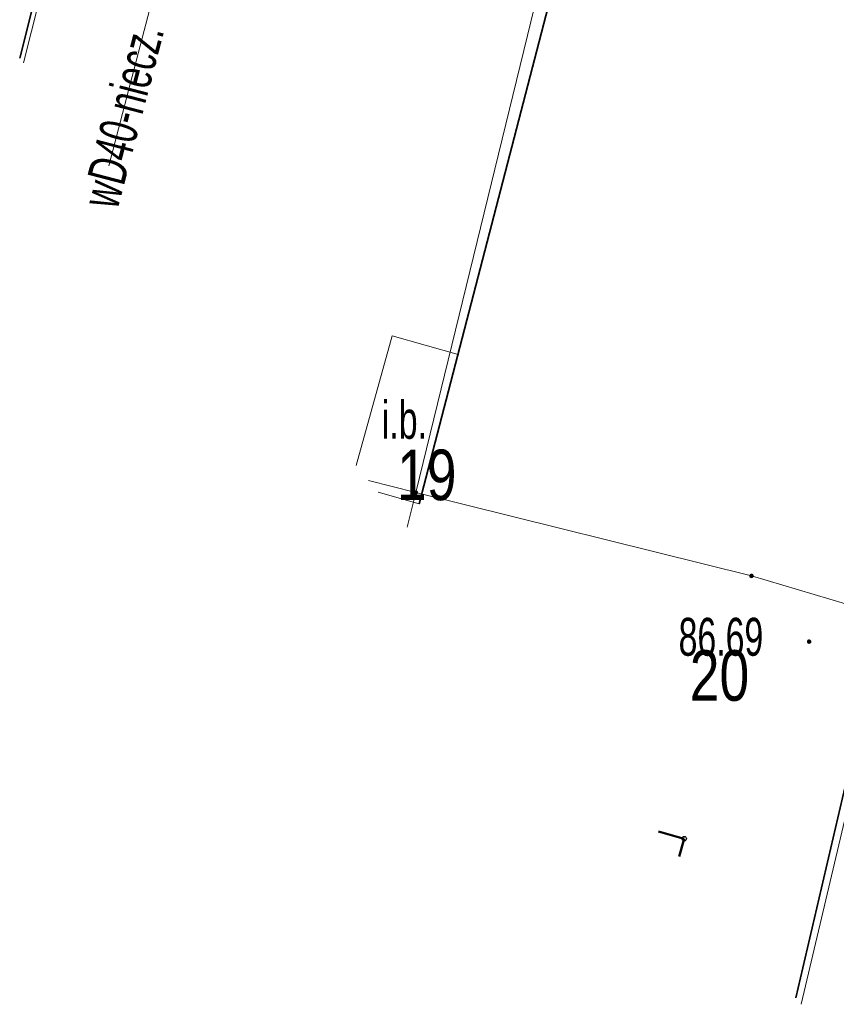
# Model space of a CAD drawing. Header units: metres. Extents: x 7504240 to 7504745, y 5782869 to 5783359.
# Tile 14 of 93: x 7504324 to 7504340, y 5782965 to 5782985. Entities that reach past the tile are written whole.
import ezdxf
from ezdxf.enums import TextEntityAlignment as Align

# ---------------------------------------------------------------- set-up
doc = ezdxf.new("R2010")
doc.units = ezdxf.units.M
doc.header["$MEASUREMENT"] = 0
doc.linetypes.add('219-500', pattern=[0])
doc.layers.get('0').update_dxf_attribs({"color": 2, "linetype": 'CONTINUOUS', "lineweight": 5})
for name, color, linetype in [('203-punkt graniczny', 7, 'CONTINUOUS'), ('211-numer działki ewidencyjnej', 7, 'CONTINUOUS'), ('219-działka ewidencyjna', 7, 'CONTINUOUS'), ('312-budynek ewidencyjny', 7, 'CONTINUOUS'), ('inna budowla', 7, 'CONTINUOUS'), ('inna budowla-Atr17', 7, 'CONTINUOUS'), ('ogrodzenie trwałe', 7, 'CONTINUOUS'), ('pikieta sztuczna', 7, 'CONTINUOUS'), ('pikieta sztuczna-Atr2', 7, 'CONTINUOUS'), ('przewód wodociągowy', 7, 'CONTINUOUS'), ('przewód wodociągowy-Atr1', 7, 'CONTINUOUS'), ('Punkt budynku', 7, 'CONTINUOUS')]:
    doc.layers.add(name, color=color, linetype=linetype)
doc.styles.get("Standard").update_dxf_attribs({"font": 'Working1250', "width": 0.75})
doc.linetypes.add('902-500', pattern='A,3.75,0,[1,ksztalty.shx,S=0.5,R=0,X=0,Y=0],3.75', length=7.5)

# ---------------------------------------------------------------- blocks, each defined once
blk = doc.blocks.new('PW01')
at = {"linetype": 'Continuous', "lineweight": 13}
h = blk.add_hatch(color=0, dxfattribs=at)
edge = h.paths.add_edge_path()
edge.add_arc((0, 0), 0.045, 0, 360)
blk = doc.blocks.new('203')
at = {"linetype": 'Continuous', "lineweight": 0}
h = blk.add_hatch(color=0, dxfattribs=at)
edge = h.paths.add_edge_path()
edge.add_arc((0, 0), 0.045, 0, 360)
blk = doc.blocks.new('PUNKTBUD')
at = {"color": 0}
blk.add_circle((0, 0), 0.045, dxfattribs=at)

msp = doc.modelspace()

# ---------------------------------------------------------------- linework, layer by layer
at = {"layer": '219-działka ewidencyjna', "color": 7, "linetype": '219-500', "lineweight": 18, "flags": 128}
for points in [[(7504323.953, 5782983.786), (7504330.39, 5783009.3)], [(7504331.71, 5782975.28), (7504334.49, 5782986.65)], [(7504330.776, 5782975.52), (7504331.71, 5782975.28)], [(7504331.71, 5782975.28), (7504331.537, 5782974.598)], [(7504331.71, 5782975.28), (7504338.35, 5782973.63)], [(7504338.35, 5782973.63), (7504341.14, 5782972.8)], [(7504341.14, 5782972.8), (7504339.334, 5782965.153)]]:
    msp.add_lwpolyline(points, dxfattribs=at)
at = {"layer": '312-budynek ewidencyjny', "color": 7, "linetype": 'Continuous', "lineweight": 50, "flags": 128}
for points in [[(7504337.02, 5782968.43), (7504336.513, 5782968.571)], [(7504336.921, 5782968.077), (7504337.02, 5782968.43)]]:
    msp.add_lwpolyline(points, dxfattribs=at)
at = {"layer": 'inna budowla', "color": 7, "linetype": 'Continuous', "lineweight": 18, "flags": 128}
for points in [[(7504330.533, 5782975.815), (7504331.24, 5782978.38), (7504332.55, 5782978.01), (7504331.78, 5782975.06)], [(7504331.78, 5782975.06), (7504330.967, 5782975.289)]]:
    msp.add_lwpolyline(points, dxfattribs=at)
at = {"layer": 'ogrodzenie trwałe', "color": 7, "linetype": '902-500', "lineweight": 35, "flags": 128}
for points in [[(7504330.28, 5783009.39), (7504323.876, 5782983.879)], [(7504349.41, 5783004.84), (7504340.98, 5782972.8), (7504339.23, 5782965.279)], [(7504331.78, 5782975.06), (7504334.78, 5782986.63)]]:
    msp.add_lwpolyline(points, dxfattribs=at)
at = {"layer": 'przewód wodociągowy', "color": 5, "linetype": 'Continuous', "lineweight": 18, "flags": 128}
msp.add_lwpolyline([(7504325.638, 5782981.744), (7504327.34, 5782988.27)], dxfattribs=at)

# ---------------------------------------------------------------- block references
at = {"layer": '203-punkt graniczny', "color": 7, "linetype": 'Continuous', "lineweight": 18}
for p in [(7504331.71, 5782975.28), (7504338.35, 5782973.63)]:
    msp.add_blockref('203', p, dxfattribs=at)
at = {"layer": 'pikieta sztuczna', "color": 7, "linetype": 'Continuous', "lineweight": 13}
msp.add_blockref('PW01', (7504339.49, 5782972.33), dxfattribs=at)
at = {"layer": 'Punkt budynku', "color": 5, "linetype": 'Continuous', "lineweight": 18}
msp.add_blockref('PUNKTBUD', (7504337.02, 5782968.43), dxfattribs=at)

# ---------------------------------------------------------------- texts
at = {"layer": '211-numer działki ewidencyjnej', "color": 7, "linetype": 'Continuous', "lineweight": 18, "width": 0.79}
for s, p in [('19', (7504331.34, 5782975.13)), ('20', (7504337.13, 5782971.16))]:
    msp.add_text(s, height=1, dxfattribs=at).set_placement(p)
at = {"layer": 'inna budowla-Atr17', "color": 7, "width": 0.667}
msp.add_text('i.b.', height=0.75, dxfattribs=at).set_placement((7504331.486, 5782976.719), align=Align.MIDDLE_CENTER)
msp.add_text('i.b.', height=0.75, dxfattribs=at).set_placement((7504331.486, 5782976.719), align=Align.MIDDLE_CENTER)
at = {"layer": 'pikieta sztuczna-Atr2', "color": 7, "width": 0.667}
msp.add_text('86.69', height=0.75, dxfattribs=at).set_placement((7504336.909, 5782972.051))
at = {"layer": 'przewód wodociągowy-Atr1', "color": 5, "width": 0.667}
msp.add_text('wD40-niecz.', height=0.75, rotation=75.399, dxfattribs=at).set_placement((7504325.911, 5782982.737), align=Align.MIDDLE_CENTER)

doc.saveas('drawing.dxf')
